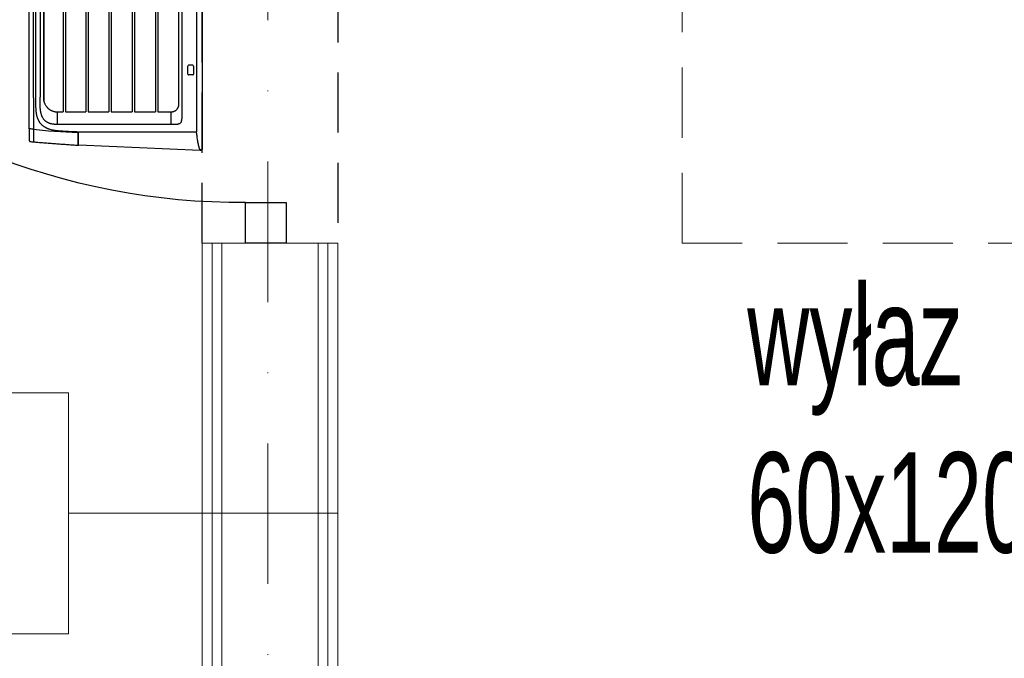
# Model space of a CAD drawing. Header units: inches. Extents: x 67073 to 287261, y -76160 to 48412.
# Tile 84 of 117: x 85867 to 85990, y -41654 to -41574. Entities that reach past the tile are written whole.
import ezdxf

# ---------------------------------------------------------------- set-up
doc = ezdxf.new("R2010")
doc.units = ezdxf.units.IN
doc.header["$MEASUREMENT"] = 0
doc.linetypes.add('DASHDOT', pattern=[1, 0.5, -0.25, 0, -0.25])
doc.linetypes.add('HIDDEN', pattern=[0.375, 0.25, -0.125])
for name, color, linetype in [('DVM_INDOOR', 7, 'Continuous'), ('p--drzwi', 251, 'Continuous'), ('p--opisy dodatkowe', 33, 'Continuous'), ('p--podciąg', 61, 'Continuous'), ('p--symbole ścian', 53, 'Continuous')]:
    doc.layers.add(name, color=color, linetype=linetype)
for name, color, linetype, lineweight in [('p--dach', 2, 'Continuous', 30), ('p--osie konstr', 1, 'DASHDOT', 15), ('p--płyta GK', 2, 'Continuous', 0), ('p--ściana szkielet', 3, 'Continuous', 0)]:
    doc.layers.add(name, color=color, linetype=linetype, lineweight=lineweight)
doc.styles.add('STYL-1', font='Arial Narrow.ttf', dxfattribs={"width": 0.75})

# ---------------------------------------------------------------- blocks, each defined once
blk = doc.blocks.new('drzwi-90-100')
for p, q in [((100, 2.53), (94.95, 2.53)), ((94.95, 2.53), (94.95, -2.53)), ((100, -2.53), (100, 2.53)), ((94.95, -2.53), (100, -2.53))]:
    blk.add_line(p, q)
blk.add_arc((10.8, 3.23), 84.15, 359.5233, 90.4767)
blk = doc.blocks.new('RAC_ID_WM_AIRISE_WF_820X299X215_WF_T_BL')
at = {"layer": 'DVM_INDOOR', "color": 0}
for p, q in [((-409, 0), (409, 0)), ((-386.7, -7), (386.7, -7)), ((303.9, -11.7), (303.9, -16.9)), ((304.9, -10.7), (315.1, -10.7)), ((316.1, -11.7), (316.1, -16.9)), ((386.7, -154.1), (386.7, -7)), ((410, -2.6), (403.6, -153.8)), ((315.1, -17.9), (304.9, -17.9)), ((-367.3, -25.3), (367.3, -25.3)), ((354.5, -29.2), (187.7, -29.1)), ((354.5, -29.2), (231.5, -29.2)), ((362, -55.2), (362, -38.8)), ((377.7, -38.8), (362, -38.8)), ((377.7, -38.8), (377.7, -180.2)), ((187.7, -55.2), (362, -55.2)), ((187.7, -58), (362, -58)), ((362, -84.5), (362, -58)), ((187.7, -84.5), (362, -84.5)), ((187.7, -87.2), (362, -87.2)), ((362, -113.5), (362, -87.2)), ((187.7, -113.5), (362, -113.5)), ((187.7, -116.3), (362, -116.3)), ((362, -142.2), (362, -116.3)), ((187.7, -142.2), (362, -142.2)), ((187.7, -144.9), (362, -144.9)), ((362, -170.4), (362, -144.9)), ((385.5, -191.3), (387.7, -154.4)), ((400.1, -154.1), (386.7, -154.1)), ((403.2, -154.4), (386.7, -154.4)), ((403.3, -154.1), (400.8, -154.1)), ((403.5, -154.7), (403.5, -154.7)), ((187.7, -170.4), (362, -170.4)), ((187.7, -173.2), (362, -173.2)), ((362, -180.2), (362, -173.2)), ((377.7, -180.2), (362, -180.2)), ((383.6, -210.1), (385.5, -191.3)), ((347.9, -197.3), (187.7, -197.4)), ((231.5, -197.3), (347.3, -197.3)), ((383.2, -215.5), (-383.2, -215.5)), ((344.4, -210.1), (-46.2, -210.1)), ((344.4, -210.1), (399.3, -210.1)), ((383.2, -214.4), (383.2, -215.5)), ((383.2, -215.5), (397.5, -215.5))]:
    blk.add_line(p, q, dxfattribs=at)
for centre, start, end in [((304.9, -11.7), 90, 179.9999), ((315.1, -11.7), 0.0001, 90), ((304.9, -16.9), 180.0039, 270), ((315.1, -16.9), 270, 359.9961)]:
    blk.add_arc(centre, 1, start, end, dxfattribs=at)
for start_param, end_param in [(5.169356, 6.282203), (6.282209, 6.603456)]:
    blk.add_ellipse((403.3, -153.8), major_axis=(0.278, -0.113), ratio=1, start_param=start_param, end_param=end_param, dxfattribs=at)
for points, knots in [([(407, -3.6), (405.4, -4), (403.8, -4.3), (401.3, -4.9), (400.5, -5), (399.2, -5.3), (398.6, -5.4), (397.9, -5.5), (397.5, -5.6), (397.3, -5.6), (395.4, -5.9), (393.7, -6.2), (390.2, -6.6), (388.5, -6.8), (386.7, -7)], [0, 0, 0, 0, 0.25, 0.25, 0.375, 0.375, 0.4375, 0.46875, 0.46875, 0.5, 0.5, 0.75, 0.75, 1, 1, 1, 1]), ([(409.2, -2.6), (409, -2.7), (408.9, -2.8), (408.6, -3), (408.4, -3.1), (408.2, -3.2), (408.1, -3.2), (408, -3.2), (408, -3.3), (407.9, -3.3), (407.8, -3.4), (407.4, -3.5), (407.2, -3.5), (407, -3.6)], [0, 0, 0, 0, 0.25, 0.25, 0.5, 0.5, 0.5625, 0.5625, 0.625, 0.625, 0.75, 0.75, 1, 1, 1, 1]), ([(409.4, -1), (409.4, -1.1), (409.5, -1.2), (409.5, -1.5), (409.5, -1.6), (409.5, -1.8), (409.5, -1.8), (409.5, -1.8), (409.5, -1.9), (409.4, -1.9), (409.4, -2), (409.4, -2.2), (409.3, -2.3), (409.2, -2.4), (409.2, -2.5), (409.2, -2.6)], [0, 0, 0, 0, 0.25, 0.25, 0.5, 0.5, 0.53125, 0.53125, 0.5625, 0.625, 0.625, 0.75, 0.875, 0.875, 1, 1, 1, 1]), ([(362, -38.8), (362, -38.7), (362, -38.6), (362, -38.5), (362, -38.4), (362, -38.2), (362, -38.1), (362, -37.7), (362, -37.4), (361.9, -36.9), (361.8, -36.6), (361.7, -36.2), (361.7, -36.1), (361.6, -35.9), (361.6, -35.8), (361.6, -35.7), (361.5, -35.3), (361.4, -35), (361.1, -34.5), (361, -34.3), (360.8, -33.8), (360.6, -33.5), (360.4, -33.2), (360.4, -33.2), (360.3, -33.1), (360.3, -33), (360.2, -32.8), (360.1, -32.7), (359.8, -32.4), (359.6, -32.2), (359.4, -31.9), (359.3, -31.8), (359.1, -31.6), (359, -31.5), (358.7, -31.3), (358.4, -31.1), (358.2, -30.9), (358.1, -30.8), (358, -30.8), (357.8, -30.6), (357.7, -30.5), (357.3, -30.3), (357.1, -30.2), (356.6, -29.9), (356.3, -29.8), (355.8, -29.6), (355.6, -29.5), (355.2, -29.4), (355.2, -29.4), (355, -29.4), (354.8, -29.3), (354.6, -29.2), (354.5, -29.2)], [0, 0, 0, 0, 0.015625, 0.015625, 0.03125, 0.03125, 0.0625, 0.0625, 0.125, 0.125, 0.1875, 0.1875, 0.21875, 0.21875, 0.234375, 0.234375, 0.25, 0.3125, 0.3125, 0.375, 0.375, 0.4375, 0.4375, 0.453125, 0.453125, 0.46875, 0.46875, 0.5, 0.5, 0.5625, 0.5625, 0.59375, 0.59375, 0.625, 0.625, 0.6875, 0.6875, 0.703125, 0.703125, 0.71875, 0.75, 0.75, 0.8125, 0.8125, 0.875, 0.875, 0.9375, 0.9375, 0.953125, 0.953125, 0.96875, 1, 1, 1, 1]), ([(367.3, -25.3), (367.9, -25.3), (368.5, -25.3), (369.3, -25.4), (369.5, -25.4), (369.8, -25.4), (370, -25.4), (370.4, -25.5), (370.7, -25.5), (371.4, -25.6), (371.7, -25.7), (372.3, -25.8), (372.6, -25.8), (373.2, -25.9), (373.5, -26), (374, -26.1), (374.1, -26.1), (374.4, -26.2), (374.4, -26.2), (374.6, -26.2), (374.6, -26.2), (374.6, -26.2), (374.7, -26.2), (374.7, -26.2), (374.7, -26.2), (374.7, -26.2), (374.7, -26.2), (374.7, -26.2), (374.7, -26.2), (374.7, -26.2), (374.7, -26.2), (374.7, -26.2), (374.7, -26.2), (374.7, -26.2), (374.7, -26.2), (374.7, -26.2), (374.7, -26.2), (374.7, -26.2)], [0, 0, 0, 0, 0.25, 0.25, 0.3125, 0.3125, 0.375, 0.375, 0.5, 0.5, 0.625, 0.625, 0.75, 0.75, 0.875, 0.875, 0.9375, 0.9375, 0.96875, 0.96875, 0.984375, 0.984375, 0.992188, 0.992188, 0.996094, 0.996094, 0.998047, 0.998047, 0.999023, 0.999023, 0.999512, 0.999512, 0.999756, 0.999756, 0.999878, 0.999878, 1, 1, 1, 1]), ([(376.9, -28.7), (376.7, -28.4), (376.4, -27.8), (375.8, -27.1), (375.3, -26.6), (375, -26.4), (374.8, -26.3), (374.8, -26.2)], [0, 0, 0, 0, 0.319405, 0.638853, 0.798578, 0.958302, 1, 1, 1, 1]), ([(376.9, -28.7), (376.9, -28.7), (376.8, -28.6), (376.8, -28.6), (376.8, -28.6), (376.8, -28.5), (376.7, -28.4), (376.7, -28.3), (376.6, -28.2)], [0, 0, 0, 0, 0.125, 0.125, 0.25, 0.5, 0.5, 1, 1, 1, 1]), ([(376.9, -28.7), (376.9, -28.7), (376.9, -28.7), (376.9, -28.8), (377, -28.8), (377, -28.8), (377, -28.9), (377, -28.9), (377, -28.9), (377.1, -29), (377.1, -29), (377.1, -29.1), (377.1, -29.1), (377.1, -29.1), (377.1, -29.2), (377.2, -29.2), (377.2, -29.2), (377.2, -29.3), (377.2, -29.3), (377.2, -29.4), (377.2, -29.4), (377.3, -29.4), (377.3, -29.5), (377.3, -29.5), (377.3, -29.5), (377.3, -29.6), (377.3, -29.6), (377.3, -29.7), (377.4, -29.7), (377.4, -29.7), (377.4, -29.8), (377.4, -29.8), (377.4, -29.9), (377.5, -30.2), (377.6, -30.5), (377.6, -30.8), (377.7, -31.1), (377.7, -31.4), (377.7, -31.7), (377.7, -31.8), (377.7, -31.9), (377.7, -32), (377.7, -32), (377.7, -32.1), (377.7, -32.2), (377.7, -32.3), (377.7, -32.4), (377.7, -32.5), (377.7, -32.7), (377.7, -32.8), (377.7, -33), (377.7, -33.3), (377.7, -33.8), (377.7, -34.3), (377.7, -35), (377.7, -35.8), (377.7, -36.7), (377.7, -37.7), (377.7, -38.4), (377.7, -38.8)], [0, 0, 0, 0, 0.004055, 0.008107, 0.012157, 0.016204, 0.020248, 0.02429, 0.02833, 0.032368, 0.036405, 0.040439, 0.044472, 0.048503, 0.052533, 0.056562, 0.06059, 0.064617, 0.068643, 0.072669, 0.076694, 0.080718, 0.084743, 0.088767, 0.092792, 0.096817, 0.100842, 0.104867, 0.108893, 0.11292, 0.116948, 0.120977, 0.125007, 0.156305, 0.187523, 0.218729, 0.249989, 0.28128, 0.312486, 0.321346, 0.330347, 0.3363, 0.342253, 0.348206, 0.357133, 0.366061, 0.374989, 0.390617, 0.406245, 0.414217, 0.437497, 0.467059, 0.499997, 0.560279, 0.629782, 0.708506, 0.79645, 0.893615, 1, 1, 1, 1]), ([(376.9, -28.7), (376.9, -28.7), (376.9, -28.7), (376.9, -28.7), (376.9, -28.7), (376.9, -28.7)], [0, 0, 0, 0, 0.041419, 0.041419, 1, 1, 1, 1]), ([(362, -54.8), (362, -52.1), (362, -49.5), (362, -45.5), (362, -44.1), (362, -42.1), (362, -41.5), (362, -40.5), (362, -40.1), (362, -39.6), (362, -39.5), (362, -39.1), (362, -39), (362, -38.8)], [0, 0, 0, 0, 0.5, 0.5, 0.75, 0.75, 0.875, 0.875, 0.9375, 0.9375, 0.96875, 0.96875, 1, 1, 1, 1]), ([(385.3, -180.6), (385.4, -180.3), (385.4, -179.8), (385.5, -179), (385.5, -178.2), (385.6, -177.7), (385.6, -176.9), (385.7, -176.3), (385.8, -175.3), (385.8, -174.7), (385.9, -173.6), (385.9, -173.1), (386, -172), (386, -171.5), (386.1, -170.4), (386.1, -169.9), (386.2, -168.8), (386.2, -168.3), (386.2, -167.2), (386.3, -166.7), (386.3, -165.6), (386.3, -165.1), (386.4, -164), (386.4, -163.4), (386.5, -162.4), (386.5, -161.8), (386.5, -160.7), (386.5, -160.2), (386.6, -159.1), (386.6, -158.6), (386.6, -157), (386.6, -155.9), (386.7, -154.8), (386.7, -154.7), (386.7, -154.5), (386.7, -154.4)], [0, 0, 0, 0, 0.03125, 0.0625, 0.09375, 0.125, 0.125, 0.1875, 0.1875, 0.25, 0.25, 0.3125, 0.3125, 0.375, 0.375, 0.4375, 0.4375, 0.5, 0.5, 0.5625, 0.5625, 0.625, 0.625, 0.6875, 0.6875, 0.75, 0.75, 0.8125, 0.8125, 0.875, 0.875, 1, 1, 1, 1.014608, 1.014608, 1.014608, 1.014608]), ([(399.4, -209.8), (399.4, -209.3), (399.5, -208.2), (399.7, -205.8), (400.1, -201.5), (400.6, -195.4), (401.1, -188.1), (401.7, -181), (402.2, -174.2), (402.7, -167.5), (403.1, -161), (403.4, -156.8), (403.5, -154.7)], [0, 0, 0, 0, 0.027212, 0.058793, 0.121955, 0.24828, 0.374605, 0.50093, 0.627254, 0.753579, 0.879904, 1, 1, 1, 1]), ([(400.8, -154.1), (400.8, -154.1), (400.8, -154.1), (400.7, -154.1), (400.7, -154.1), (400.6, -154.1), (400.6, -154.1), (400.5, -154.1), (400.4, -154.1), (400.4, -154.1), (400.3, -154.1), (400.2, -154.1), (400.1, -154.1)], [0, 0, 0, 0, 0.105062, 0.168986, 0.200948, 0.23291, 0.360758, 0.488607, 0.552531, 0.616455, 0.744303, 1, 1, 1, 1]), ([(403.2, -154.4), (403.3, -154.4), (403.3, -154.4), (403.4, -154.4), (403.4, -154.5), (403.5, -154.5), (403.5, -154.5), (403.5, -154.6), (403.5, -154.7), (403.5, -154.7)], [0, 0, 0, 0, 0.25, 0.25, 0.5, 0.5, 0.75, 0.75, 1, 1, 1, 1]), ([(349.7, -197), (349.9, -196.9), (350.1, -196.9), (350.6, -196.7), (350.8, -196.6), (351.2, -196.5), (351.5, -196.4), (351.7, -196.2), (351.8, -196.2), (351.9, -196.2), (352.1, -196.1), (352.2, -196), (352.8, -195.7), (353.2, -195.5), (354, -195), (354.4, -194.8), (355.1, -194.2), (355.5, -193.9), (356, -193.5), (356.2, -193.3), (356.4, -193.1), (356.5, -193.1), (356.6, -193), (356.6, -193), (356.7, -192.8), (356.8, -192.8), (357.2, -192.3), (357.6, -192), (358, -191.5), (358.2, -191.3), (358.4, -190.9), (358.6, -190.7), (359, -190.2), (359.2, -189.8), (359.6, -189.2), (359.8, -188.9), (359.9, -188.6), (360, -188.4), (360.1, -188.3), (360.4, -187.7), (360.5, -187.3), (360.8, -186.7), (360.9, -186.5), (361, -186.1), (361, -186), (361.1, -185.8), (361.2, -185.7), (361.3, -185.2), (361.5, -184.7), (361.6, -184), (361.7, -183.8), (361.7, -183.5), (361.7, -183.4), (361.8, -183.1), (361.8, -183), (362, -182), (362, -181.1), (362, -180.2)], [0, 0, 0, 0, 0.03125, 0.03125, 0.0625, 0.0625, 0.09375, 0.09375, 0.101562, 0.101562, 0.109375, 0.125, 0.125, 0.1875, 0.1875, 0.25, 0.25, 0.3125, 0.3125, 0.34375, 0.34375, 0.351562, 0.351562, 0.359375, 0.359375, 0.375, 0.375, 0.4375, 0.4375, 0.46875, 0.46875, 0.5, 0.5, 0.5625, 0.5625, 0.59375, 0.609375, 0.609375, 0.625, 0.625, 0.6875, 0.6875, 0.71875, 0.71875, 0.734375, 0.734375, 0.75, 0.75, 0.8125, 0.8125, 0.84375, 0.84375, 0.859375, 0.859375, 0.875, 0.875, 1, 1, 1, 1]), ([(377.7, -180.2), (377.7, -180.3), (377.7, -180.4), (377.7, -180.6), (377.7, -180.8), (377.7, -180.9), (377.7, -181.1), (377.7, -181.3), (377.7, -181.6), (377.7, -181.9), (377.7, -182.4), (377.7, -183), (377.6, -183.7), (377.5, -184.5), (377.4, -185.4), (377.3, -186.5), (377.1, -187.5), (376.9, -188.4), (376.6, -189.3), (376.4, -190.1), (376.1, -190.9), (375.8, -191.6), (375.4, -192.4), (375, -193.1), (374.6, -193.8), (374.1, -194.5), (373.6, -195.2), (373, -195.9), (372.3, -196.5), (371.4, -197.2), (370.6, -197.9), (369.7, -198.4), (368.9, -198.8), (368.1, -199.2), (367.3, -199.6), (366.5, -199.9), (365.6, -200.2), (364.6, -200.5), (363.6, -200.8), (362.5, -201), (361.7, -201.2), (361.2, -201.2), (361, -201.3), (360.8, -201.3), (360.6, -201.3), (360.4, -201.4), (360.2, -201.4), (360, -201.4), (359.8, -201.5), (359.6, -201.5), (359.4, -201.5), (359.2, -201.5), (359, -201.6), (358.8, -201.6), (358.5, -201.6), (358.3, -201.6), (358.1, -201.6), (357.9, -201.7), (357.7, -201.7), (357.5, -201.7), (357.2, -201.7), (357.1, -201.7), (357, -201.7)], [0, 0, 0, 0, 0.006458, 0.012417, 0.017875, 0.022834, 0.027293, 0.031253, 0.041728, 0.052145, 0.062505, 0.08377, 0.104603, 0.125012, 0.157772, 0.1895, 0.220234, 0.250014, 0.276268, 0.301853, 0.326809, 0.351182, 0.375018, 0.400748, 0.426035, 0.450954, 0.475583, 0.500005, 0.53121, 0.562496, 0.5934, 0.624979, 0.64888, 0.673282, 0.698235, 0.723788, 0.749985, 0.779733, 0.810453, 0.842191, 0.874989, 0.880592, 0.886229, 0.891899, 0.897605, 0.903344, 0.909119, 0.914928, 0.920772, 0.926652, 0.932567, 0.938517, 0.944503, 0.950524, 0.956582, 0.962675, 0.968805, 0.974971, 0.981173, 0.987412, 0.993688, 1, 1, 1, 1]), ([(362.4, -207), (362.8, -207), (363.3, -207), (363.8, -206.9), (363.9, -206.9), (364.1, -206.8), (364.2, -206.8), (364.5, -206.8), (364.7, -206.7), (365.1, -206.7), (365.3, -206.6), (365.7, -206.5), (365.9, -206.5), (366.6, -206.4), (367, -206.3), (367.8, -206), (368.1, -205.9), (368.9, -205.6), (369.3, -205.5), (369.9, -205.3), (370.1, -205.2), (370.5, -205), (370.7, -205), (371, -204.8), (371.1, -204.8), (371.2, -204.7), (371.3, -204.7), (371.6, -204.5), (371.8, -204.5), (372.4, -204.2), (372.7, -204), (373.4, -203.6), (373.8, -203.4), (374.3, -203), (374.5, -202.9), (374.8, -202.7), (375, -202.6), (375.4, -202.2), (375.8, -202), (376.4, -201.5), (376.7, -201.2), (377.1, -200.8), (377.3, -200.7), (377.5, -200.5), (377.5, -200.5), (377.6, -200.4), (377.7, -200.3), (377.8, -200.2), (378, -199.9), (378.1, -199.8), (378.4, -199.5), (378.5, -199.4), (378.9, -198.9), (379.2, -198.6), (379.5, -198.1), (379.6, -198), (379.9, -197.6), (380, -197.5), (380.3, -197), (380.5, -196.6), (380.8, -196.1), (381, -195.8), (381.2, -195.5), (381.4, -195.1), (381.5, -194.9), (381.7, -194.6), (381.8, -194.4), (381.9, -194.1), (382, -193.9), (382.2, -193.5), (382.3, -193.3), (382.4, -193.1), (382.4, -193), (382.5, -192.8), (382.5, -192.7), (382.7, -192.4), (382.7, -192.2), (382.9, -191.9), (382.9, -191.7), (383.1, -191.3), (383.1, -191.1), (383.3, -190.6), (383.5, -190.2), (383.8, -189.1), (384, -188.3), (384.3, -187.4), (384.3, -187.2), (384.4, -186.8), (384.4, -186.6), (384.6, -186), (384.6, -185.7), (384.7, -185.1), (384.8, -184.9), (384.8, -184.5), (384.9, -184.3), (385, -183.7), (385, -183.3), (385.1, -182.7), (385.1, -182.5), (385.2, -182.2), (385.2, -182), (385.3, -181.4), (385.3, -181), (385.3, -180.6)], [0, 0, 0, 0, 0.03125, 0.03125, 0.039063, 0.039063, 0.046875, 0.046875, 0.0625, 0.0625, 0.078125, 0.078125, 0.09375, 0.09375, 0.125, 0.125, 0.15625, 0.15625, 0.1875, 0.1875, 0.203125, 0.203125, 0.21875, 0.21875, 0.226563, 0.226563, 0.234375, 0.234375, 0.25, 0.25, 0.28125, 0.28125, 0.3125, 0.3125, 0.328125, 0.328125, 0.34375, 0.34375, 0.375, 0.375, 0.40625, 0.40625, 0.421875, 0.421875, 0.425781, 0.425781, 0.429688, 0.4375, 0.4375, 0.453125, 0.453125, 0.46875, 0.46875, 0.5, 0.5, 0.515625, 0.515625, 0.53125, 0.53125, 0.5625, 0.5625, 0.578125, 0.59375, 0.59375, 0.609375, 0.609375, 0.625, 0.625, 0.640625, 0.640625, 0.65625, 0.65625, 0.664063, 0.664063, 0.671875, 0.671875, 0.6875, 0.6875, 0.703125, 0.703125, 0.71875, 0.71875, 0.75, 0.75, 0.8125, 0.8125, 0.828125, 0.828125, 0.84375, 0.84375, 0.875, 0.875, 0.890625, 0.890625, 0.90625, 0.90625, 0.9375, 0.9375, 0.953125, 0.953125, 0.96875, 0.96875, 1, 1, 1, 1]), ([(357, -201.7), (357, -201.7), (356.9, -201.8), (356.8, -201.8), (356.7, -201.8), (356.6, -201.8), (356.5, -201.8), (356.3, -201.8), (356.2, -201.8), (356.1, -201.8), (356, -201.8), (355.9, -201.8), (355.8, -201.8), (355.7, -201.8), (355.6, -201.8), (355.4, -201.8), (355.3, -201.8), (355.2, -201.9), (355.1, -201.9), (355, -201.9), (354.9, -201.9), (354.8, -201.9), (354.6, -201.9), (354.5, -201.9), (354.4, -201.9), (354.3, -201.9), (354.2, -201.9), (354, -201.9), (353.9, -201.9), (353.8, -201.9), (353.6, -201.9), (353.2, -201.9), (352.9, -201.9), (352.6, -201.9), (352.5, -201.9), (352.4, -201.9), (352.3, -201.9), (352.2, -201.9), (352.1, -201.9), (352, -201.9), (351.8, -201.9), (351.6, -201.9), (351.2, -201.9), (350.8, -201.9), (350.2, -201.9), (348.9, -201.9), (346.7, -201.9), (344.9, -201.9), (343.7, -201.9)], [0, 0, 0, 0, 0.008302, 0.016626, 0.024972, 0.033341, 0.041733, 0.050147, 0.058584, 0.067044, 0.075526, 0.084032, 0.09256, 0.101111, 0.109684, 0.118281, 0.126901, 0.135543, 0.144209, 0.152898, 0.16161, 0.170345, 0.179103, 0.187884, 0.196689, 0.205516, 0.214367, 0.223242, 0.23214, 0.241061, 0.250005, 0.285485, 0.321432, 0.331992, 0.341584, 0.350206, 0.357859, 0.364542, 0.370257, 0.375002, 0.387035, 0.407869, 0.437503, 0.465953, 0.500003, 0.57788, 0.744546, 1, 1, 1, 1]), ([(344.4, -207.6), (344.7, -207.6), (345.1, -207.6), (345.9, -207.6), (346.2, -207.6), (347, -207.6), (347.4, -207.6), (347.9, -207.6), (348.1, -207.6), (348.5, -207.6), (348.7, -207.6), (349.3, -207.6), (349.6, -207.6), (350.4, -207.6), (350.8, -207.6), (351.5, -207.6), (351.9, -207.6), (352.5, -207.6), (352.6, -207.6), (353, -207.6), (353.2, -207.6), (354.2, -207.5), (354.9, -207.5), (356, -207.5), (356.4, -207.4), (357.2, -207.4), (357.5, -207.4), (358.3, -207.4), (358.7, -207.3), (359.4, -207.3), (359.8, -207.3), (360.6, -207.2), (360.9, -207.2), (361.7, -207.1), (362.1, -207.1), (362.4, -207)], [0, 0, 0, 0, 0.0625, 0.0625, 0.125, 0.125, 0.1875, 0.1875, 0.21875, 0.21875, 0.25, 0.25, 0.3125, 0.3125, 0.375, 0.375, 0.4375, 0.4375, 0.46875, 0.46875, 0.5, 0.5, 0.625, 0.625, 0.6875, 0.6875, 0.75, 0.75, 0.8125, 0.8125, 0.875, 0.875, 0.9375, 0.9375, 1, 1, 1, 1]), ([(347.9, -197.3), (348, -197.3), (348.1, -197.3), (348.2, -197.3), (348.3, -197.3), (348.4, -197.2), (348.5, -197.2), (348.7, -197.2), (348.7, -197.2), (349, -197.2), (349.1, -197.2), (349.3, -197.1), (349.4, -197.1), (349.5, -197.1), (349.6, -197), (349.7, -197)], [0, 0, 0, 0, 0.125, 0.125, 0.25, 0.25, 0.375, 0.375, 0.5, 0.5, 0.75, 0.75, 0.875, 0.875, 1, 1, 1, 1]), ([(397.5, -215.5), (397.6, -215.5), (397.7, -215.5), (397.9, -215.4), (398, -215.4), (398.1, -215.3), (398.2, -215.3), (398.4, -215.2), (398.4, -215.1), (398.6, -215), (398.6, -215), (398.8, -214.8), (398.8, -214.7), (398.9, -214.6), (398.9, -214.5), (399, -214.3), (399, -214.2), (399, -214.1)], [0, 0, 0, 0, 0.125, 0.125, 0.25, 0.25, 0.375, 0.375, 0.5, 0.5, 0.625, 0.625, 0.75, 0.75, 0.875, 0.875, 1, 1, 1, 1])]:
    blk.add_open_spline(points, degree=3, knots=knots, dxfattribs=at)
for points, degree in [([(410, -2.6), (409, 0)], 1), ([(376.6, -28.2), (376.6, -28.2), (376.6, -28.2), (376.6, -28.2)], 3), ([(403.3, -154.1), (403.3, -154.1)], 1), ([(403.5, -154.7), (403.5, -154.7), (403.5, -154.7), (403.5, -154.7)], 3), ([(-46.2, -207.6), (84, -207.6), (214.2, -207.6), (344.4, -207.6)], 3), ([(0, -201.9), (343.7, -201.9)], 1), ([(347.3, -197.3), (347.5, -197.3), (347.7, -197.3), (347.9, -197.3)], 3), ([(383.6, -210.1), (383.5, -211.5), (383.3, -212.9), (383.2, -214.4)], 3), ([(399, -214.1), (399.1, -213), (399.2, -212), (399.4, -209.8)], 3)]:
    blk.add_open_spline(points, degree=degree, dxfattribs=at)

msp = doc.modelspace()

# ---------------------------------------------------------------- linework, layer by layer
at = {"layer": 'p--dach', "color": 0, "linetype": 'HIDDEN', "lineweight": 20, "ltscale": 35}
msp.add_lwpolyline([(85949.733, -41481.994), (86009.733, -41481.994), (86009.733, -41601.994), (85949.733, -41601.994)], close=True, dxfattribs=at)
at = {"layer": 'p--osie konstr', "color": 0, "linetype": 'DASHDOT', "ltscale": 35}
msp.add_line((85898.133, -41714.644), (85898.133, -41131.444), dxfattribs=at)
at = {"layer": 'p--podciąg', "color": 0, "linetype": 'HIDDEN', "ltscale": 30}
for p, q in [((85889.933, -41601.994), (85889.933, -41501.994)), ((85906.833, -41501.994), (85906.833, -41601.994))]:
    msp.add_line(p, q, dxfattribs=at)
at = {"layer": 'p--płyta GK', "color": 0, "ltscale": 35}
for p, q in [((85889.933, -41832.694), (85889.933, -41601.994)), ((85891.183, -41833.944), (85891.183, -41601.994)), ((85905.583, -41713.444), (85905.583, -41601.994)), ((85906.833, -41712.194), (85906.833, -41601.994))]:
    msp.add_line(p, q, dxfattribs=at)
at = {"layer": 'p--symbole ścian', "color": 0, "lineweight": 9}
msp.add_line((85873.294, -41635.652), (85906.833, -41635.652), dxfattribs=at)
msp.add_lwpolyline([(85843.294, -41650.652), (85873.294, -41650.652), (85873.294, -41620.652), (85843.294, -41620.652)], close=True, dxfattribs=at)
at = {"layer": 'p--ściana szkielet', "color": 0, "ltscale": 2}
for p, q in [((85906.833, -41601.994), (85889.933, -41601.994)), ((85892.383, -41853.844), (85892.383, -41601.994)), ((85904.383, -41714.644), (85904.383, -41601.994))]:
    msp.add_line(p, q, dxfattribs=at)

# ---------------------------------------------------------------- block references
at = {"layer": 'DVM_INDOOR', "color": 1, "xscale": 0.1000000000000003, "yscale": 0.1000000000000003, "zscale": 0.1000000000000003, "rotation": 270}
msp.add_blockref('RAC_ID_WM_AIRISE_WF_820X299X215_WF_T_BL', (85889.933, -41549.451), dxfattribs=at)
at = {"layer": 'p--drzwi', "color": 0, "xscale": -1, "rotation": 89.99999999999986}
msp.add_blockref('drzwi-90-100', (85897.883, -41501.994), dxfattribs=at)

# ---------------------------------------------------------------- texts
at = {"layer": 'p--opisy dodatkowe', "color": 0, "insert": (85957.842, -41640.729), "char_height": 12.5, "width": 177.1707, "attachment_point": 7, "style": 'STYL-1'}
msp.add_mtext('wyłaz\\P60x120 cm', dxfattribs=at)

doc.saveas('drawing.dxf')
